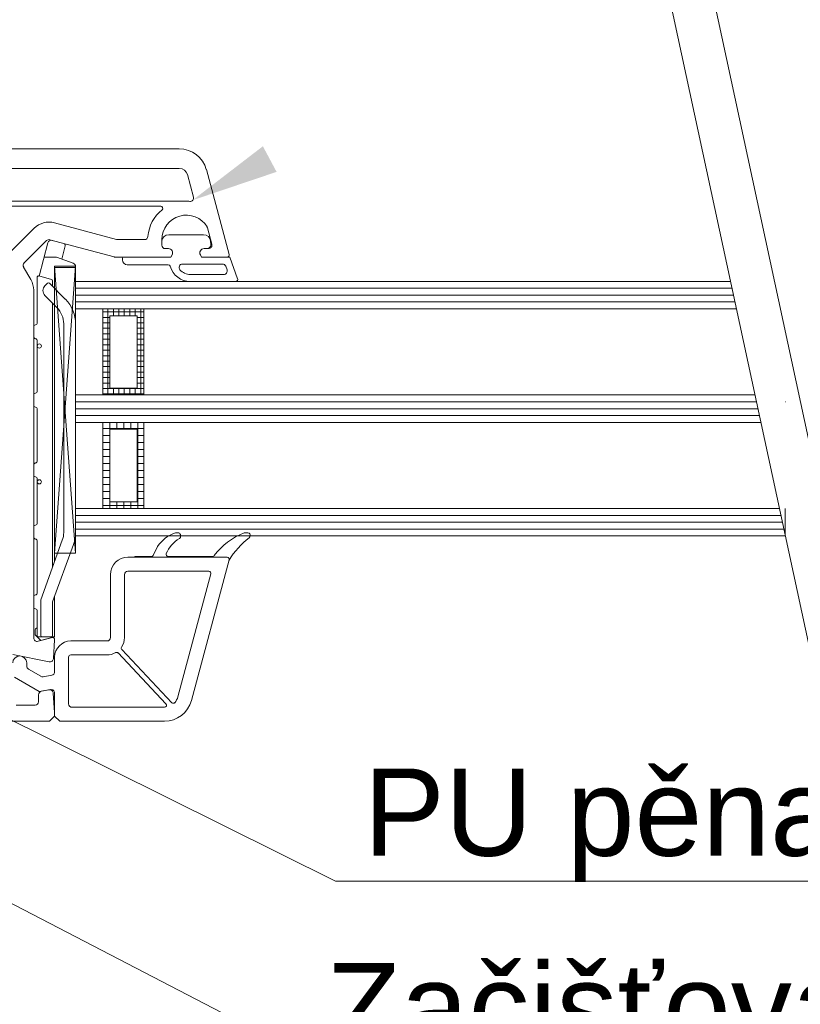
# Model space of a CAD drawing. Header units: millimetres. Extents: x -330321 to -319702, y -17713 to -4070.
# Tile 19 of 22: x -320046 to -319934, y -11159 to -11018. Entities that reach past the tile are written whole.
import ezdxf

# ---------------------------------------------------------------- set-up
doc = ezdxf.new("R2010")
doc.units = ezdxf.units.MM
doc.header["$MEASUREMENT"] = 0
doc.styles.add('GENEROVANÝ_STYL_2', font='txt')

msp = doc.modelspace()

# ---------------------------------------------------------------- hatches: boundary and pattern name
at = {"linetype": 'Continuous', "lineweight": 13}
msp.add_hatch(color=154, dxfattribs=at).paths.add_polyline_path([(-320009.44, -11040.15), (-320011.4, -11036.48), (-320021.45, -11044.2)])

# ---------------------------------------------------------------- linework, layer by layer
at = {"color": 48, "linetype": 'Continuous', "lineweight": 20, "true_color": 0x5a400a}
for p, q in [((-319865.83, -11391.86), (-319988.1, -10823.66)), ((-319871.84, -11393.15), (-319994.11, -10824.95))]:
    msp.add_line(p, q, dxfattribs=at)
at = {"color": 7, "linetype": 'Continuous', "lineweight": 20}
for p, q in [((-320023.37, -11036.85), (-320072.73, -11036.85)), ((-320050.43, -11039.65), (-320023.37, -11039.65)), ((-320022.21, -11040.54), (-320021.35, -11043.75)), ((-320016.24, -11051.97), (-320019.5, -11039.81)), ((-320050.81, -11045.05), (-320026.04, -11045.05)), ((-320022.38, -11044.35), (-320050.43, -11044.35)), ((-320032.37, -11049.83), (-320041.26, -11047.45)), ((-320044.15, -11048.23), (-320047.36, -11051.43)), ((-320019.89, -11049.15), (-320024.88, -11049.15)), ((-320019.33, -11048.17), (-320018.7, -11050.52)), ((-320045.59, -11053.2), (-320042.39, -11050)), ((-320041.9, -11049.87), (-320032.7, -11052.33)), ((-320028.36, -11049.85), (-320032.24, -11049.85)), ((-320025.88, -11050.65), (-320025.88, -11049.85)), ((-320025.88, -11050.35), (-320025.88, -11050.65)), ((-320018.88, -11050.65), (-320018.88, -11050.35)), ((-320024.93, -11051.15), (-320025.38, -11051.15)), ((-320025.38, -11051.15), (-320024.93, -11051.15)), ((-320024.59, -11052.35), (-320024.41, -11052.05)), ((-320024.41, -11052.05), (-320024.59, -11052.35)), ((-320020.35, -11052.05), (-320020.18, -11052.35)), ((-320020.18, -11052.35), (-320020.35, -11052.05)), ((-320019.19, -11051.15), (-320019.83, -11051.15)), ((-320019.83, -11051.15), (-320019.38, -11051.15)), ((-320032.57, -11052.35), (-320024.59, -11052.35)), ((-320031.53, -11052.65), (-320031.53, -11052.75)), ((-320024.59, -11052.35), (-320031.23, -11052.35)), ((-320030.83, -11053.45), (-320024.97, -11053.45)), ((-320017.19, -11053.35), (-320022.91, -11053.35)), ((-320020.18, -11052.35), (-320016.53, -11052.35)), ((-320016.14, -11052.35), (-320020.18, -11052.35)), ((-320016.54, -11054.18), (-320016.72, -11053.68)), ((-320015.02, -11055.45), (-320016.14, -11052.35)), ((-320044.64, -11055.59), (-320045.67, -11053.8)), ((-320021.79, -11054.85), (-320017.01, -11054.85)), ((-320021.79, -11055.85), (-320015.3, -11055.85)), ((-320044.23, -11106.91), (-320044.23, -11057.09)), ((-320023.83, -11091.85), (-320023.55, -11091.85)), ((-320013.96, -11091.85), (-320013.54, -11091.85)), ((-320027.1, -11095.08), (-320026.5, -11093.83)), ((-320016.53, -11095.35), (-320030.73, -11095.35)), ((-320029.73, -11095.35), (-320029.73, -11095.25)), ((-320029.73, -11095.25), (-320027.37, -11095.25)), ((-320016.53, -11095.35), (-320029.73, -11095.35)), ((-320024.97, -11095.25), (-320018.61, -11095.25)), ((-320021.64, -11115.88), (-320016.24, -11095.73)), ((-320016.25, -11095.76), (-320016.2, -11095.76)), ((-320019.14, -11097.35), (-320030.73, -11097.35)), ((-320033.23, -11097.85), (-320033.23, -11106.85)), ((-320031.23, -11097.85), (-320031.23, -11106.85)), ((-320023.58, -11115.37), (-320018.85, -11097.73)), ((-320041.61, -11106.86), (-320043.6, -11107.39)), ((-320041.41, -11109.88), (-320041.23, -11107.17)), ((-320033.73, -11107.35), (-320038.93, -11107.35)), ((-320031.61, -11108.59), (-320024.46, -11116.19)), ((-320047.23, -11109.28), (-320042.01, -11110.34)), ((-320041.23, -11109.65), (-320041.23, -11111.76)), ((-320039.23, -11116.35), (-320039.23, -11109.65)), ((-320038.93, -11109.35), (-320033.73, -11109.35)), ((-320032.12, -11109.07), (-320025.28, -11116.34)), ((-320045.23, -11110.96), (-320045.23, -11110.5)), ((-320043.22, -11112.41), (-320044.98, -11111.4)), ((-320046.98, -11112.55), (-320043.43, -11114.6)), ((-320041.65, -11112.25), (-320042.88, -11112.47)), ((-320043.43, -11114.6), (-320041.82, -11114.32)), ((-320043.53, -11115.05), (-320043.53, -11116.05)), ((-320042, -11114.36), (-320043.12, -11114.55)), ((-320041.23, -11117.6), (-320041.42, -11114.82)), ((-320041.23, -11114.81), (-320041.23, -11118.1)), ((-320044.03, -11116.55), (-320046.73, -11116.55)), ((-320025.5, -11116.85), (-320038.73, -11116.85)), ((-320041.98, -11118.85), (-320041.23, -11118.1)), ((-320041.23, -11118.1), (-320041.23, -11117.6)), ((-320041.23, -11118.1), (-320040.48, -11118.85)), ((-320097.23, -11118.85), (-320041.98, -11118.85)), ((-320040.48, -11118.85), (-320025.51, -11118.85))]:
    msp.add_line(p, q, dxfattribs=at)
at = {"color": 154, "linetype": 'Continuous', "lineweight": 13}
for p, q in [((-320043.46, -11055.07), (-320042.18, -11050.31)), ((-320041.57, -11049.96), (-320039.93, -11050.4)), ((-320039.71, -11050.76), (-320040.22, -11052.65)), ((-320041.23, -11052.35), (-320042.73, -11052.35)), ((-320041.23, -11052.35), (-320041.12, -11052.35)), ((-320040.95, -11052.38), (-320038.56, -11053.25)), ((-320043.48, -11055.06), (-320041.68, -11055.55)), ((-320041.23, -11056.85), (-320041.23, -11053.85)), ((-320038.23, -11053.85), (-320041.23, -11053.85)), ((-320038.23, -11053.72), (-320038.23, -11053.85)), ((-320043.73, -11055.26), (-320043.73, -11061.76)), ((-320042.26, -11056.1), (-320042.62, -11056.46)), ((-320039.7, -11058.39), (-320041.98, -11056.1)), ((-320041.53, -11056.55), (-320041.53, -11055.74)), ((-320042.62, -11057.87), (-320040.9, -11059.59)), ((-320041.53, -11096.78), (-320041.53, -11058.95)), ((-320041.23, -11095.96), (-320041.23, -11059.25)), ((-320034.31, -11072.11), (-320034.31, -11059.77)), ((-320034.31, -11059.77), (-320028.43, -11059.77)), ((-320034.31, -11060.2), (-320028.43, -11060.2)), ((-320033.61, -11072.11), (-320033.61, -11059.77)), ((-320033.33, -11071.13), (-320033.33, -11060.75)), ((-320033.33, -11060.75), (-320029.41, -11060.75)), ((-320032.82, -11060.75), (-320032.82, -11059.77)), ((-320032.04, -11060.75), (-320032.04, -11059.77)), ((-320031.25, -11060.75), (-320031.25, -11059.77)), ((-320030.47, -11060.75), (-320030.47, -11059.77)), ((-320029.69, -11060.75), (-320029.69, -11059.77)), ((-320029.41, -11060.75), (-320029.41, -11071.13)), ((-320028.9, -11072.11), (-320028.9, -11059.77)), ((-320028.43, -11059.77), (-320028.43, -11072.11)), ((-320028.43, -11059.77), (-320028.38, -11059.77)), ((-320039.93, -11061.92), (-320039.93, -11091.8)), ((-320038.23, -11091.8), (-320038.23, -11061.92)), ((-320034.31, -11060.99), (-320033.33, -11060.99)), ((-320034.31, -11061.77), (-320033.33, -11061.77)), ((-320029.41, -11060.99), (-320028.43, -11060.99)), ((-320029.41, -11061.77), (-320028.43, -11061.77)), ((-320044.23, -11062.35), (-320044.23, -11063.75)), ((-320034.31, -11062.56), (-320033.33, -11062.56)), ((-320034.31, -11063.34), (-320033.33, -11063.34)), ((-320029.41, -11062.56), (-320028.43, -11062.56)), ((-320029.41, -11063.34), (-320028.43, -11063.34)), ((-320043.73, -11064.34), (-320043.73, -11071.56)), ((-320034.31, -11064.12), (-320033.33, -11064.12)), ((-320034.31, -11064.91), (-320033.33, -11064.91)), ((-320029.41, -11064.12), (-320028.43, -11064.12)), ((-320029.41, -11064.91), (-320028.43, -11064.91)), ((-320034.31, -11065.69), (-320033.33, -11065.69)), ((-320029.41, -11065.69), (-320028.43, -11065.69)), ((-320034.31, -11066.48), (-320033.33, -11066.48)), ((-320034.31, -11067.26), (-320033.33, -11067.26)), ((-320029.41, -11066.48), (-320028.43, -11066.48)), ((-320029.41, -11067.26), (-320028.43, -11067.26)), ((-320034.31, -11068.04), (-320033.33, -11068.04)), ((-320034.31, -11068.83), (-320033.33, -11068.83)), ((-320029.41, -11068.04), (-320028.43, -11068.04)), ((-320029.41, -11068.83), (-320028.43, -11068.83)), ((-320034.31, -11069.61), (-320033.33, -11069.61)), ((-320034.31, -11070.4), (-320033.33, -11070.4)), ((-320029.41, -11069.61), (-320028.43, -11069.61)), ((-320029.41, -11070.4), (-320028.43, -11070.4)), ((-320034.31, -11071.18), (-320028.43, -11071.18)), ((-320034.31, -11071.96), (-320028.43, -11071.96)), ((-320029.41, -11071.13), (-320033.33, -11071.13)), ((-320032.82, -11072.11), (-320032.82, -11071.13)), ((-320032.04, -11072.11), (-320032.04, -11071.13)), ((-320031.25, -11072.11), (-320031.25, -11071.13)), ((-320030.47, -11072.11), (-320030.47, -11071.13)), ((-320029.69, -11072.11), (-320029.69, -11071.13)), ((-320138.79, -11073.3), (-320000.99, -11141.74)), ((-320044.23, -11072.15), (-320044.23, -11073.55)), ((-320028.43, -11072.11), (-320034.31, -11072.11)), ((-320043.73, -11074.15), (-320043.73, -11081.55)), ((-320034.31, -11088.38), (-320034.31, -11076.03)), ((-320034.31, -11076.03), (-320034.31, -11088.38)), ((-320034.31, -11076.03), (-320028.43, -11076.03)), ((-320033.31, -11076.03), (-320033.31, -11077.01)), ((-320032.31, -11076.03), (-320032.31, -11077.01)), ((-320031.31, -11076.03), (-320031.31, -11077.01)), ((-320030.31, -11076.03), (-320030.31, -11077.01)), ((-320029.31, -11076.03), (-320029.31, -11088.38)), ((-320028.43, -11076.03), (-320028.43, -11088.38)), ((-320028.43, -11076.03), (-320028.38, -11076.03)), ((-320034.31, -11076.92), (-320028.43, -11076.92)), ((-320033.33, -11087.4), (-320033.33, -11077.01)), ((-320033.33, -11077.01), (-320029.41, -11077.01)), ((-320029.41, -11077.01), (-320029.41, -11087.4)), ((-320034.31, -11077.92), (-320033.33, -11077.92)), ((-320034.31, -11078.92), (-320033.33, -11078.92)), ((-320029.41, -11077.92), (-320028.43, -11077.92)), ((-320029.41, -11078.92), (-320028.43, -11078.92)), ((-320034.31, -11079.92), (-320033.33, -11079.92)), ((-320029.41, -11079.92), (-320028.43, -11079.92)), ((-320034.31, -11080.92), (-320033.33, -11080.92)), ((-320029.41, -11080.92), (-320028.43, -11080.92)), ((-320044.23, -11082.15), (-320044.23, -11083.55)), ((-320034.31, -11081.92), (-320033.33, -11081.92)), ((-320034.31, -11082.92), (-320033.33, -11082.92)), ((-320029.41, -11081.92), (-320028.43, -11081.92)), ((-320029.41, -11082.92), (-320028.43, -11082.92)), ((-320043.73, -11084.14), (-320043.73, -11090.46)), ((-320034.31, -11083.92), (-320033.33, -11083.92)), ((-320029.41, -11083.92), (-320028.43, -11083.92)), ((-320034.31, -11084.92), (-320033.33, -11084.92)), ((-320034.31, -11085.92), (-320033.33, -11085.92)), ((-320029.41, -11084.92), (-320028.43, -11084.92)), ((-320029.41, -11085.92), (-320028.43, -11085.92)), ((-320034.31, -11086.92), (-320033.33, -11086.92)), ((-320029.41, -11087.4), (-320033.33, -11087.4)), ((-320033.31, -11087.4), (-320033.31, -11088.38)), ((-320032.31, -11087.4), (-320032.31, -11088.38)), ((-320031.31, -11087.4), (-320031.31, -11088.38)), ((-320030.31, -11087.4), (-320030.31, -11088.38)), ((-320029.41, -11086.92), (-320028.43, -11086.92)), ((-320034.31, -11087.92), (-320028.43, -11087.92)), ((-320028.43, -11088.38), (-320034.31, -11088.38)), ((-320044.23, -11091.05), (-320044.23, -11092.45)), ((-320043.73, -11093.04), (-320043.73, -11100.46)), ((-320040.13, -11092.93), (-320043.23, -11101.45)), ((-320041.53, -11101.75), (-320038.54, -11093.51)), ((-320044.23, -11101.05), (-320044.23, -11102.45)), ((-320043.23, -11106.55), (-320043.23, -11101.45)), ((-320041.23, -11106.75), (-320041.23, -11100.93)), ((-320043.73, -11103.04), (-320043.73, -11106.55)), ((-320041.53, -11106.55), (-320041.53, -11101.75)), ((-320044.03, -11106.37), (-320044.03, -11105.73)), ((-320043.83, -11105.53), (-320043.73, -11105.53)), ((-320120.72, -11106.92), (-319999.85, -11169.61)), ((-320043.98, -11106.51), (-320043.2, -11107.29)), ((-320043.53, -11106.75), (-320043.43, -11106.75)), ((-320043.03, -11106.75), (-320043.43, -11106.75)), ((-320043.2, -11107.29), (-320041.53, -11106.85)), ((-320041.73, -11106.75), (-320043.03, -11106.75)), ((-320041.23, -11106.75), (-320041.73, -11106.75)), ((-320041.53, -11106.75), (-320041.53, -11106.85)), ((-320000.99, -11141.74), (-319777.15, -11141.74)), ((-320000.99, -11141.74), (-319998.99, -11141.74))]:
    msp.add_line(p, q, dxfattribs=at)
at = {"color": 7, "linetype": 'Continuous', "lineweight": 13}
for p, q in [((-320038.23, -11053.68), (-320041.25, -11094.76)), ((-320038.23, -11094.76), (-320041.25, -11053.68)), ((-320041.25, -11053.68), (-320041.25, -11094.76)), ((-320038.23, -11053.68), (-320041.25, -11053.68)), ((-320038.23, -11055.68), (-320038.23, -11053.68)), ((-320038.23, -11094.76), (-320038.23, -11055.68)), ((-320041.25, -11094.76), (-320040.25, -11094.76)), ((-320040.25, -11094.76), (-320038.23, -11094.76))]:
    msp.add_line(p, q, dxfattribs=at)
at = {"color": 30, "linetype": 'Continuous', "lineweight": 20, "true_color": 0xff6600}
for p, q in [((-320038.23, -11055.85), (-319944.42, -11055.85)), ((-320038.23, -11059.77), (-320038.23, -11055.85)), ((-320038.23, -11056.83), (-319944.21, -11056.83)), ((-320038.23, -11057.81), (-319944, -11057.81)), ((-320038.23, -11058.79), (-319943.79, -11058.79)), ((-319943.58, -11059.77), (-320038.23, -11059.77)), ((-320038.23, -11073.09), (-319940.71, -11073.09)), ((-320038.23, -11076.03), (-320038.23, -11073.09)), ((-319936.58, -11073.09), (-319936.53, -11073.09)), ((-320038.23, -11074.07), (-319940.5, -11074.07)), ((-320038.23, -11075.05), (-319940.29, -11075.05)), ((-319940.08, -11076.03), (-320038.23, -11076.03)), ((-320038.23, -11089.36), (-319937.21, -11089.36)), ((-320038.23, -11092.3), (-320038.23, -11089.36)), ((-320038.23, -11090.34), (-319937, -11090.34)), ((-319936.58, -11089.36), (-319936.58, -11092.3)), ((-319936.58, -11089.36), (-319936.53, -11089.36)), ((-320038.23, -11091.32), (-319936.79, -11091.32)), ((-319936.58, -11092.3), (-320038.23, -11092.3))]:
    msp.add_line(p, q, dxfattribs=at)
at = {"color": 42, "linetype": 'Continuous', "lineweight": 13, "true_color": 0xe4ad2c}
for p, q in [((-320038.23, -11072.11), (-320038.23, -11059.77)), ((-320038.23, -11059.77), (-320034.31, -11059.77)), ((-320034.31, -11059.77), (-320034.31, -11072.11)), ((-320034.31, -11072.11), (-320038.23, -11072.11)), ((-320038.23, -11088.38), (-320038.23, -11076.03)), ((-320038.23, -11076.03), (-320034.31, -11076.03)), ((-320034.31, -11076.03), (-320034.31, -11088.38)), ((-320034.31, -11088.38), (-320038.23, -11088.38))]:
    msp.add_line(p, q, dxfattribs=at)
at = {"color": 251, "linetype": 'Continuous', "lineweight": 20, "true_color": 0x6a6a6a}
for p, q in [((-320028.43, -11059.77), (-320028.43, -11072.11)), ((-319943.58, -11059.77), (-320028.43, -11059.77)), ((-320028.43, -11072.11), (-319940.92, -11072.11)), ((-320028.43, -11076.03), (-320028.43, -11088.38)), ((-319940.08, -11076.03), (-320028.43, -11076.03)), ((-320028.43, -11088.38), (-319937.42, -11088.38))]:
    msp.add_line(p, q, dxfattribs=at)
at = {"color": 251, "linetype": 'Continuous', "lineweight": 13, "true_color": 0x6a6a6a}
for p, q in [((-320038.23, -11072.11), (-320038.23, -11073.09)), ((-319940.92, -11072.11), (-320038.23, -11072.11)), ((-320038.23, -11073.09), (-319940.71, -11073.09)), ((-320038.23, -11088.38), (-320038.23, -11089.36)), ((-319937.42, -11088.38), (-320038.23, -11088.38)), ((-319936.58, -11089.36), (-319936.58, -11088.38)), ((-320038.23, -11089.36), (-319937.21, -11089.36)), ((-319936.58, -11089.36), (-319936.53, -11089.36))]:
    msp.add_line(p, q, dxfattribs=at)
at = {"color": 154, "linetype": 'Continuous', "lineweight": 13}
for centre in [(-320043.43, -11065.1), (-320043.43, -11084.55)]:
    msp.add_circle(centre, 0.3, dxfattribs=at)
at = {"color": 7, "linetype": 'Continuous', "lineweight": 20}
for centre, radius, start, end in [((-320023.37, -11040.85), 4, 15, 90), ((-320023.37, -11040.85), 1.2, 15, 90), ((-320021.83, -11043.88), 0.5, 264.7036, 15), ((-320026.04, -11045.35), 0.3, 309.1167, 90), ((-320022.38, -11049.85), 5.5, 84.7036, 90), ((-320022.38, -11049.85), 5.5, 129.1167, 175.2198), ((-320022.38, -11049.85), 3.5, 31.1738, 180), ((-320042.03, -11050.35), 3, 75, 135), ((-320019.82, -11048.3), 0.5, 15, 31.1738), ((-320028.36, -11049.35), 0.5, 270, 355.2198), ((-320024.88, -11050.15), 1, 90, 175.4114), ((-320019.89, -11050.15), 1, 4.5886, 90), ((-320042.03, -11050.35), 0.5, 75, 135), ((-320032.24, -11049.35), 0.5, 255, 270), ((-320022.38, -11050.35), 3.5, 175.4114, 180), ((-320025.38, -11050.65), 0.5, 180, 270), ((-320025.38, -11050.65), 0.5, 180, 270), ((-320019.38, -11050.65), 0.5, 270, 0), ((-320019.19, -11050.65), 0.5, 270, 15), ((-320022.38, -11050.35), 3.5, 0, 4.5886), ((-320024.93, -11051.75), 0.6, 330, 90), ((-320024.93, -11051.75), 0.6, 330, 90), ((-320019.83, -11051.75), 0.6, 90, 210), ((-320019.83, -11051.75), 0.6, 90, 210), ((-320016.53, -11052.05), 0.3, 270, 15), ((-320045.23, -11053.55), 0.5, 135, 210), ((-320032.57, -11051.85), 0.5, 255, 270), ((-320031.23, -11052.65), 0.3, 90, 180), ((-320030.83, -11052.75), 0.7, 180, 270), ((-320024.97, -11053.75), 0.3, 15.8272, 90), ((-320021.79, -11052.85), 3, 195.8272, 269.9997), ((-320022.91, -11053.85), 0.5, 90, 221.8121), ((-320017.19, -11053.85), 0.5, 20, 90), ((-320021.79, -11052.85), 2, 221.8121, 269.9997), ((-320017.01, -11054.35), 0.5, 269.9997, 20), ((-320047.23, -11057.09), 3, 0, 30), ((-320015.3, -11055.55), 0.3, 269.9996, 20), ((-320022.42, -11096.5), 4.87, 107.9972, 146.8521), ((-320021.02, -11096.63), 4.59, 120.4981, 156.9402), ((-320023.83, -11092.15), 0.3, 90, 107.9972), ((-320023.55, -11092.15), 0.3, 49.6989, 90), ((-320023.67, -11092.3), 0.493, 310.1286, 49.6989), ((-320010.65, -11100.86), 9.62, 110.7548, 143.4071), ((-320006.05, -11102.1), 12.01, 127.4712, 148.1147), ((-320013.96, -11092.15), 0.3, 90, 110.7548), ((-320013.54, -11092.15), 0.3, 29.1038, 90), ((-320013.69, -11092.23), 0.47, 314.4901, 29.1038), ((-320030.73, -11097.85), 2.5, 90, 180), ((-320027.37, -11094.95), 0.3, 270, 334.1365), ((-320024.97, -11094.95), 0.3, 156.9402, 270), ((-320018.61, -11094.95), 0.3, 270, 323.4071), ((-320016.53, -11095.65), 0.3, 345, 90), ((-320016.53, -11095.65), 0.3, 339.2526, 90), ((-320030.73, -11097.85), 0.5, 90, 180), ((-320019.14, -11097.65), 0.3, 345, 90), ((-320043.73, -11106.91), 0.5, 180, 285), ((-320041.53, -11107.15), 0.3, 356.2, 105), ((-320033.73, -11106.85), 0.5, 270, 0), ((-320033.73, -11106.85), 2.5, 326.6877, 0), ((-320038.93, -11109.65), 2.3, 90, 180), ((-320031.39, -11108.39), 0.3, 146.6877, 223.2644), ((-320046.23, -11110.5), 1, 0, 180), ((-320041.91, -11109.85), 0.5, 258.5, 356.2), ((-320038.93, -11109.65), 0.3, 90, 180), ((-320033.73, -11106.85), 2.5, 270, 299.8411), ((-320032.34, -11109.28), 0.3, 43.2644, 119.8411), ((-320044.73, -11110.96), 0.5, 180, 240), ((-320042.97, -11111.98), 0.5, 240, 280), ((-320041.73, -11111.76), 0.5, 280, 0), ((-320041.73, -11114.81), 0.5, 0, 100), ((-320043.03, -11115.05), 0.5, 100, 180), ((-320041.92, -11114.85), 0.5, 3.8, 100), ((-320025.51, -11114.85), 2, 318.11, 345), ((-320044.03, -11116.05), 0.5, 270, 0), ((-320038.73, -11116.35), 0.5, 180, 270), ((-320025.51, -11114.85), 4, 270, 345), ((-320025.5, -11116.55), 0.3, 270, 43.2644), ((-320024.24, -11115.98), 0.3, 223.2644, 318.11)]:
    msp.add_arc(centre, radius, start, end, dxfattribs=at)
at = {"color": 154, "linetype": 'Continuous', "lineweight": 13}
for centre, radius, start, end in [((-320041.7, -11050.44), 0.5, 75.0006, 164.9998), ((-320040, -11050.69), 0.3, 344.9997, 75.0006), ((-320041.12, -11052.85), 0.5, 70, 90), ((-320038.73, -11053.72), 0.5, 0, 70), ((-320043.53, -11055.26), 0.2, 75, 180), ((-320041.91, -11057.16), 1, 135, 225), ((-320042.12, -11056.24), 0.2, 45, 135), ((-320041.73, -11055.74), 0.2, 0, 75), ((-320043.23, -11061.92), 5, 0, 45), ((-320043.23, -11061.92), 3.3, 0, 45), ((-320043.93, -11062.35), 0.3, 99.5941, 180), ((-320044.03, -11061.76), 0.3, 279.5941, 0), ((-320043.93, -11063.75), 0.3, 180, 260.4059), ((-320044.03, -11064.34), 0.3, 0, 80.4059), ((-320043.93, -11072.15), 0.3, 99.5941, 180), ((-320044.03, -11071.56), 0.3, 279.5941, 0), ((-320043.93, -11073.55), 0.3, 180, 260.4059), ((-320044.03, -11074.15), 0.3, 0, 80.4059), ((-320043.93, -11082.15), 0.3, 99.5941, 180), ((-320044.03, -11081.55), 0.3, 279.5941, 0), ((-320043.93, -11083.55), 0.3, 180, 260.4059), ((-320044.03, -11084.14), 0.3, 0, 80.4059), ((-320043.93, -11091.05), 0.3, 99.5941, 180), ((-320044.03, -11090.46), 0.3, 279.5941, 0), ((-320043.93, -11092.45), 0.3, 180, 260.4059), ((-320044.03, -11093.04), 0.3, 0, 80.4059), ((-320043.23, -11091.8), 3.3, 340, 0), ((-320043.23, -11091.8), 5, 340, 0), ((-320043.93, -11101.05), 0.3, 99.5941, 180), ((-320044.03, -11100.46), 0.3, 279.5941, 0), ((-320043.93, -11102.45), 0.3, 180, 260.4059), ((-320044.03, -11103.04), 0.3, 0, 80.4059), ((-320043.83, -11105.73), 0.2, 90, 180), ((-320043.83, -11105.73), 0.2, 90, 180), ((-320043.83, -11105.73), 0.2, 90, 180), ((-320043.83, -11105.73), 0.2, 90, 180), ((-320043.83, -11106.37), 0.2, 180, 225), ((-320043.53, -11106.55), 0.2, 180, 270), ((-320043.03, -11106.55), 0.2, 180, 270), ((-320041.73, -11106.55), 0.2, 270, 0)]:
    msp.add_arc(centre, radius, start, end, dxfattribs=at)

# ---------------------------------------------------------------- texts
at = {"color": 154, "linetype": 'Continuous', "lineweight": 13, "char_height": 12.5, "attachment_point": 7, "style": 'GENEROVANÝ_STYL_2'}
for s, insert in [('\\A1;{\\pql;\\fArial|b0|i0|c238|p38;PU pěna }', (-319996.99, -11141.89)), ('\\A1;{\\pql;\\fArial|b0|i0|c238|p38;Začišťovací okenní profil}', (-320002.34, -11169.77))]:
    msp.add_mtext(s, dxfattribs=dict(at, insert=insert))

doc.saveas('drawing.dxf')
